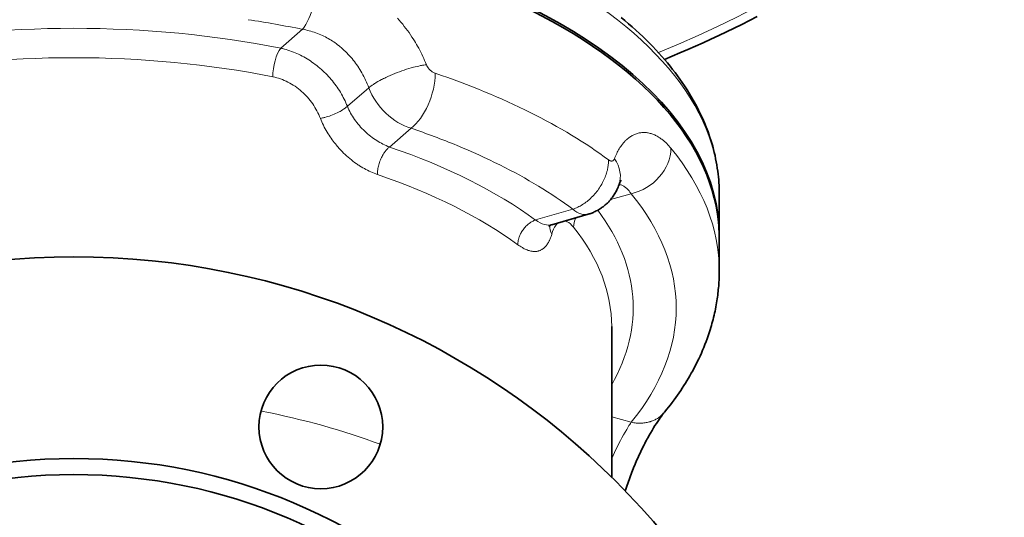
# Model space of a CAD drawing. Header units: inches. Extents: x 2941 to 3337, y 359 to 776.
# Tile 21 of 28: x 3125 to 3162, y 720 to 738. Entities that reach past the tile are written whole.
import ezdxf

# ---------------------------------------------------------------- set-up
doc = ezdxf.new("R2010")
doc.units = ezdxf.units.IN
doc.header["$MEASUREMENT"] = 0

msp = doc.modelspace()

# ---------------------------------------------------------------- linework, layer by layer
at = {"color": 7, "lineweight": 13, "ltscale": 0.133584}
msp.add_line((3135.477, 737.694), (3134.67, 736.994), dxfattribs=at)
at = {"color": 7, "lineweight": 13, "ltscale": 0.131482}
msp.add_line((3137.943, 735.521), (3137.148, 734.832), dxfattribs=at)
at = {"color": 7, "lineweight": 13, "ltscale": 0.132646}
msp.add_line((3138.717, 733.318), (3139.519, 734.013), dxfattribs=at)
at = {"color": 7, "lineweight": 13, "ltscale": 0.099758}
msp.add_line((3146.934, 731.361), (3147.701, 731.582), dxfattribs=at)
at = {"color": 7, "lineweight": 35, "ltscale": 0.194855}
msp.add_line((3150.976, 730.016), (3150.976, 731.575), dxfattribs=at)
at = {"color": 7, "lineweight": 13, "ltscale": 0.180765}
msp.add_line((3145.536, 731.005), (3144.146, 730.604), dxfattribs=at)
at = {"color": 7, "lineweight": 35, "ltscale": 0.175623}
msp.add_line((3144.753, 730.429), (3146.103, 730.819), dxfattribs=at)
at = {"color": 7, "lineweight": 13, "ltscale": 0.000968}
msp.add_line((3146.103, 730.819), (3146.095, 730.817), dxfattribs=at)
at = {"color": 7, "lineweight": 13, "ltscale": 0.00056}
msp.add_line((3144.749, 730.428), (3144.753, 730.429), dxfattribs=at)
at = {"color": 7, "lineweight": 35, "ltscale": 0.151553}
msp.add_line((3150.976, 728.717), (3150.976, 729.929), dxfattribs=at)
at = {"color": 7, "lineweight": 35}
msp.add_line((3146.976, 726.639), (3146.976, 721.039), dxfattribs=at)
at = {"color": 7, "lineweight": 13, "ltscale": 0.094222}
msp.add_line((3146.976, 723.29), (3147.701, 723.081), dxfattribs=at)
at = {"color": 7, "lineweight": 35}
for points in [[(3147.327, 738.138), (3147.467, 738.021), (3147.605, 737.904), (3147.741, 737.785), (3147.874, 737.666), (3148.005, 737.545), (3148.134, 737.424), (3148.26, 737.301), (3148.383, 737.178), (3148.505, 737.053), (3148.62, 736.932), (3148.734, 736.808), (3148.844, 736.685), (3148.952, 736.56), (3149.052, 736.442), (3149.149, 736.323), (3149.244, 736.203), (3149.337, 736.083), (3149.427, 735.962), (3149.515, 735.84), (3149.6, 735.718), (3149.684, 735.595), (3149.78, 735.447), (3149.873, 735.297), (3149.962, 735.148), (3150.048, 734.997), (3150.129, 734.846), (3150.208, 734.694), (3150.283, 734.541), (3150.354, 734.387), (3150.427, 734.22), (3150.495, 734.052), (3150.559, 733.883), (3150.619, 733.714), (3150.678, 733.53), (3150.732, 733.345), (3150.763, 733.23), (3150.792, 733.115), (3150.819, 732.999), (3150.843, 732.883), (3150.866, 732.768), (3150.886, 732.652), (3150.905, 732.536), (3150.921, 732.42), (3150.934, 732.314), (3150.945, 732.208), (3150.955, 732.103), (3150.963, 731.997), (3150.969, 731.891), (3150.973, 731.786), (3150.975, 731.68), (3150.976, 731.575)], [(3148.938, 736.577), (3149.226, 736.695), (3149.515, 736.815), (3149.803, 736.939), (3150.092, 737.065), (3150.38, 737.193), (3150.667, 737.324), (3150.955, 737.459), (3151.242, 737.596), (3151.528, 737.735), (3151.813, 737.878), (3152.098, 738.024), (3152.381, 738.172)], [(3146.103, 730.819), (3146.136, 730.829), (3146.168, 730.839), (3146.201, 730.851), (3146.233, 730.862), (3146.265, 730.875), (3146.296, 730.888), (3146.328, 730.902), (3146.359, 730.916), (3146.405, 730.939), (3146.451, 730.963), (3146.488, 730.985), (3146.526, 731.007), (3146.563, 731.031), (3146.599, 731.055), (3146.628, 731.076), (3146.656, 731.097), (3146.684, 731.118), (3146.712, 731.141), (3146.739, 731.163), (3146.766, 731.187), (3146.792, 731.211), (3146.817, 731.235), (3146.841, 731.259), (3146.865, 731.283), (3146.888, 731.308), (3146.91, 731.333), (3146.932, 731.359), (3146.954, 731.385), (3146.975, 731.411), (3146.995, 731.438), (3147.009, 731.458), (3147.032, 731.49), (3147.054, 731.522), (3147.075, 731.555), (3147.096, 731.589), (3147.116, 731.623), (3147.135, 731.657), (3147.153, 731.692), (3147.17, 731.726), (3147.192, 731.774), (3147.212, 731.821), (3147.231, 731.869), (3147.249, 731.917)], [(3147.324, 732.08), (3147.313, 732.062), (3147.302, 732.043), (3147.29, 732.019), (3147.28, 731.996), (3147.268, 731.967), (3147.255, 731.935), (3147.249, 731.917)], [(3144.754, 730.43), (3144.738, 730.424), (3144.722, 730.418), (3144.706, 730.411), (3144.688, 730.401), (3144.675, 730.393), (3144.664, 730.385), (3144.652, 730.375), (3144.644, 730.367), (3144.641, 730.363)], [(3148.938, 723.452), (3149.027, 723.563), (3149.095, 723.649), (3149.163, 723.736), (3149.229, 723.823), (3149.294, 723.911), (3149.358, 723.999), (3149.421, 724.088), (3149.483, 724.177), (3149.544, 724.266), (3149.603, 724.356), (3149.662, 724.447), (3149.719, 724.537), (3149.775, 724.628), (3149.83, 724.72), (3149.884, 724.812), (3149.936, 724.904), (3149.988, 724.997), (3150.046, 725.106), (3150.104, 725.216), (3150.159, 725.327), (3150.213, 725.438), (3150.263, 725.544), (3150.311, 725.65), (3150.357, 725.757), (3150.402, 725.864), (3150.445, 725.972), (3150.487, 726.08), (3150.527, 726.189), (3150.565, 726.298), (3150.591, 726.374), (3150.615, 726.449), (3150.639, 726.525), (3150.662, 726.601), (3150.685, 726.677), (3150.706, 726.753), (3150.727, 726.83), (3150.747, 726.906), (3150.766, 726.983), (3150.785, 727.06), (3150.802, 727.137), (3150.819, 727.214), (3150.835, 727.291), (3150.85, 727.369), (3150.864, 727.446), (3150.877, 727.524), (3150.889, 727.6), (3150.9, 727.669), (3150.91, 727.739), (3150.919, 727.808), (3150.927, 727.878), (3150.935, 727.948), (3150.942, 728.017), (3150.949, 728.087), (3150.955, 728.157), (3150.96, 728.227), (3150.964, 728.297), (3150.968, 728.367), (3150.971, 728.437), (3150.973, 728.507), (3150.975, 728.577), (3150.976, 728.647), (3150.976, 728.717)], [(3147.481, 720.529), (3147.503, 720.599), (3147.525, 720.669), (3147.549, 720.739), (3147.572, 720.809), (3147.596, 720.878), (3147.621, 720.947), (3147.646, 721.016), (3147.671, 721.085), (3147.697, 721.153), (3147.723, 721.222), (3147.75, 721.289), (3147.777, 721.356), (3147.804, 721.423), (3147.832, 721.49), (3147.86, 721.555), (3147.888, 721.621), (3147.916, 721.685), (3147.945, 721.75), (3147.974, 721.813), (3148.003, 721.876), (3148.032, 721.938), (3148.062, 722), (3148.091, 722.061), (3148.121, 722.122), (3148.15, 722.181), (3148.18, 722.24), (3148.21, 722.297), (3148.24, 722.355), (3148.27, 722.41), (3148.3, 722.466), (3148.329, 722.52), (3148.359, 722.574), (3148.418, 722.677), (3148.477, 722.777), (3148.534, 722.873), (3148.587, 722.956), (3148.638, 723.036), (3148.687, 723.111), (3148.736, 723.182), (3148.782, 723.248), (3148.827, 723.309), (3148.869, 723.366), (3148.909, 723.417), (3148.938, 723.452)]]:
    msp.add_lwpolyline(points, dxfattribs=at)
at = {"color": 7, "lineweight": 13}
for points in [[(3139.014, 738.105), (3139.079, 738.031), (3139.142, 737.957), (3139.205, 737.881), (3139.266, 737.805), (3139.325, 737.727), (3139.384, 737.649), (3139.441, 737.57), (3139.496, 737.489), (3139.551, 737.408), (3139.595, 737.34), (3139.638, 737.272), (3139.68, 737.203), (3139.721, 737.133), (3139.761, 737.063), (3139.8, 736.993)], [(3135.477, 737.694), (3135.541, 737.682), (3135.604, 737.67), (3135.667, 737.656), (3135.73, 737.64), (3135.792, 737.623), (3135.854, 737.605), (3135.916, 737.585), (3135.977, 737.564), (3136.038, 737.541), (3136.099, 737.517), (3136.158, 737.492), (3136.218, 737.465), (3136.277, 737.437), (3136.331, 737.41), (3136.384, 737.381), (3136.437, 737.352), (3136.49, 737.321), (3136.542, 737.29), (3136.593, 737.257), (3136.644, 737.223), (3136.688, 737.193), (3136.732, 737.162), (3136.774, 737.13), (3136.817, 737.097), (3136.845, 737.075), (3136.873, 737.053), (3136.928, 737.007), (3136.981, 736.959), (3137.033, 736.912), (3137.083, 736.864), (3137.133, 736.814), (3137.182, 736.764), (3137.229, 736.712), (3137.276, 736.66), (3137.321, 736.606), (3137.366, 736.552), (3137.409, 736.497), (3137.451, 736.441), (3137.492, 736.383), (3137.532, 736.326), (3137.571, 736.267), (3137.592, 736.235), (3137.612, 736.203), (3137.652, 736.137), (3137.69, 736.071), (3137.726, 736.005), (3137.762, 735.937), (3137.796, 735.869), (3137.828, 735.8), (3137.859, 735.731), (3137.888, 735.661), (3137.916, 735.591), (3137.943, 735.521)], [(3137.148, 734.832), (3137.12, 734.899), (3137.092, 734.965), (3137.061, 735.031), (3137.03, 735.096), (3136.996, 735.161), (3136.962, 735.225), (3136.926, 735.289), (3136.889, 735.352), (3136.85, 735.415), (3136.81, 735.477), (3136.769, 735.538), (3136.726, 735.598), (3136.682, 735.658), (3136.637, 735.717), (3136.591, 735.775), (3136.543, 735.832), (3136.495, 735.888), (3136.445, 735.943), (3136.394, 735.997), (3136.342, 736.05), (3136.289, 736.103), (3136.235, 736.154), (3136.18, 736.204), (3136.124, 736.253), (3136.067, 736.3), (3136.01, 736.347), (3135.951, 736.392), (3135.891, 736.436), (3135.832, 736.478), (3135.772, 736.518), (3135.712, 736.558), (3135.651, 736.596), (3135.589, 736.632), (3135.526, 736.668), (3135.463, 736.702), (3135.399, 736.734), (3135.335, 736.765), (3135.27, 736.795), (3135.205, 736.823), (3135.139, 736.85), (3135.073, 736.875), (3135.006, 736.899), (3134.94, 736.921), (3134.872, 736.942), (3134.805, 736.961), (3134.771, 736.97), (3134.737, 736.978), (3134.703, 736.986), (3134.67, 736.994)], [(3137.943, 735.521), (3137.983, 735.552), (3138.024, 735.583), (3138.068, 735.614), (3138.114, 735.645), (3138.161, 735.676), (3138.191, 735.695), (3138.222, 735.714), (3138.285, 735.751), (3138.35, 735.788), (3138.417, 735.824), (3138.456, 735.844), (3138.495, 735.864), (3138.535, 735.884), (3138.575, 735.904), (3138.656, 735.942), (3138.739, 735.98), (3138.823, 736.016), (3138.907, 736.051), (3138.994, 736.085), (3139.081, 736.118), (3139.169, 736.149), (3139.257, 736.179), (3139.345, 736.208), (3139.433, 736.235), (3139.521, 736.26), (3139.565, 736.272), (3139.609, 736.284), (3139.674, 736.3), (3139.739, 736.315), (3139.803, 736.33), (3139.867, 736.343), (3139.904, 736.35), (3139.942, 736.356), (3139.991, 736.365), (3140.039, 736.372), (3140.087, 736.378)], [(3140.087, 736.378), (3140.094, 736.36), (3140.103, 736.342), (3140.112, 736.325), (3140.119, 736.312), (3140.126, 736.299), (3140.134, 736.286), (3140.143, 736.274), (3140.16, 736.25), (3140.179, 736.226), (3140.199, 736.204), (3140.22, 736.182), (3140.241, 736.164), (3140.262, 736.147), (3140.283, 736.13), (3140.305, 736.115), (3140.328, 736.101), (3140.351, 736.089), (3140.375, 736.077), (3140.395, 736.069), (3140.415, 736.062)], [(3137.148, 734.832), (3137.127, 734.813), (3137.104, 734.795), (3137.08, 734.776), (3137.063, 734.763), (3137.044, 734.75), (3137.024, 734.736), (3137.003, 734.722), (3136.962, 734.695), (3136.918, 734.669), (3136.874, 734.644), (3136.847, 734.63), (3136.82, 734.615), (3136.765, 734.588), (3136.709, 734.562), (3136.652, 734.537), (3136.594, 734.513), (3136.538, 734.491), (3136.481, 734.471), (3136.425, 734.452), (3136.368, 734.435), (3136.311, 734.419), (3136.283, 734.412), (3136.255, 734.405), (3136.218, 734.397), (3136.182, 734.389), (3136.146, 734.383)], [(3136.146, 734.383), (3136.172, 734.317), (3136.2, 734.253), (3136.229, 734.188), (3136.259, 734.125), (3136.291, 734.061), (3136.324, 733.999), (3136.358, 733.937), (3136.393, 733.875), (3136.43, 733.814), (3136.468, 733.754), (3136.507, 733.695), (3136.544, 733.641), (3136.582, 733.587), (3136.621, 733.535), (3136.661, 733.483), (3136.702, 733.431), (3136.743, 733.381), (3136.769, 733.351), (3136.794, 733.321), (3136.846, 733.262), (3136.9, 733.204), (3136.954, 733.148), (3137.01, 733.092), (3137.065, 733.039), (3137.121, 732.988), (3137.179, 732.937), (3137.237, 732.888), (3137.296, 732.839), (3137.356, 732.793), (3137.417, 732.747), (3137.478, 732.703), (3137.509, 732.681), (3137.541, 732.66), (3137.572, 732.639), (3137.604, 732.619), (3137.662, 732.583), (3137.72, 732.548), (3137.779, 732.514), (3137.838, 732.482), (3137.898, 732.451), (3137.959, 732.421), (3138.019, 732.393), (3138.08, 732.366), (3138.142, 732.341), (3138.203, 732.317), (3138.234, 732.306), (3138.265, 732.295)], [(3147.079, 732.882), (3147.099, 732.932), (3147.119, 732.981), (3147.14, 733.029), (3147.162, 733.076), (3147.185, 733.121), (3147.208, 733.165), (3147.232, 733.208), (3147.256, 733.25), (3147.284, 733.294), (3147.313, 733.338), (3147.343, 733.379), (3147.374, 733.42), (3147.389, 733.439), (3147.405, 733.458), (3147.426, 733.483), (3147.448, 733.507), (3147.469, 733.53), (3147.502, 733.563), (3147.518, 733.579), (3147.535, 733.594), (3147.552, 733.609), (3147.569, 733.623), (3147.596, 733.646), (3147.624, 733.667), (3147.652, 733.687), (3147.68, 733.706), (3147.709, 733.724), (3147.74, 733.742), (3147.771, 733.759), (3147.803, 733.774), (3147.836, 733.789), (3147.868, 733.801), (3147.9, 733.813), (3147.933, 733.823), (3147.966, 733.832), (3147.999, 733.839), (3148.032, 733.846), (3148.066, 733.85), (3148.1, 733.854), (3148.133, 733.856), (3148.167, 733.857), (3148.201, 733.857), (3148.235, 733.855), (3148.269, 733.852), (3148.304, 733.847), (3148.338, 733.842), (3148.372, 733.835), (3148.406, 733.826), (3148.441, 733.817), (3148.475, 733.806), (3148.51, 733.793), (3148.544, 733.78), (3148.578, 733.765), (3148.609, 733.75), (3148.64, 733.734), (3148.671, 733.718), (3148.701, 733.7), (3148.722, 733.688), (3148.742, 733.675), (3148.762, 733.662), (3148.782, 733.648), (3148.81, 733.628), (3148.837, 733.608), (3148.865, 733.587), (3148.885, 733.571), (3148.905, 733.554), (3148.945, 733.519), (3148.985, 733.483), (3149.025, 733.444), (3149.065, 733.403), (3149.104, 733.361), (3149.143, 733.317), (3149.181, 733.271)], [(3138.717, 733.318), (3138.694, 733.301), (3138.671, 733.282), (3138.648, 733.26), (3138.626, 733.238), (3138.603, 733.213), (3138.581, 733.187), (3138.564, 733.165), (3138.546, 733.143), (3138.53, 733.119), (3138.517, 733.101), (3138.505, 733.083), (3138.481, 733.045), (3138.458, 733.005), (3138.437, 732.964), (3138.416, 732.922), (3138.396, 732.879), (3138.378, 732.835), (3138.36, 732.791), (3138.345, 732.746), (3138.33, 732.701), (3138.317, 732.656), (3138.305, 732.61), (3138.295, 732.565), (3138.286, 732.52), (3138.279, 732.474), (3138.273, 732.428), (3138.27, 732.405), (3138.269, 732.382), (3138.267, 732.353), (3138.266, 732.324), (3138.265, 732.295)], [(3145.536, 731.005), (3145.581, 731.021), (3145.626, 731.039), (3145.671, 731.058), (3145.715, 731.078), (3145.759, 731.1), (3145.803, 731.123), (3145.846, 731.148), (3145.888, 731.174), (3145.931, 731.201), (3145.972, 731.23), (3145.995, 731.246), (3146.018, 731.263), (3146.062, 731.297), (3146.106, 731.333), (3146.149, 731.369), (3146.191, 731.408), (3146.232, 731.447), (3146.272, 731.488), (3146.312, 731.529), (3146.349, 731.572), (3146.386, 731.615), (3146.421, 731.659), (3146.456, 731.704), (3146.489, 731.75), (3146.521, 731.797), (3146.552, 731.845), (3146.582, 731.893), (3146.61, 731.942), (3146.637, 731.992), (3146.663, 732.042), (3146.687, 732.093), (3146.71, 732.144), (3146.731, 732.196), (3146.751, 732.248), (3146.769, 732.3), (3146.786, 732.353), (3146.794, 732.38), (3146.801, 732.406), (3146.808, 732.433), (3146.815, 732.459), (3146.824, 732.499), (3146.832, 732.539), (3146.839, 732.579), (3146.845, 732.619), (3146.851, 732.663), (3146.855, 732.707), (3146.859, 732.751), (3146.861, 732.795), (3146.861, 732.838)], [(3146.861, 732.838), (3146.878, 732.827), (3146.895, 732.817), (3146.904, 732.812), (3146.912, 732.808), (3146.92, 732.805), (3146.928, 732.802), (3146.942, 732.799), (3146.955, 732.796), (3146.967, 732.795), (3146.98, 732.796), (3146.992, 732.797)], [(3147.253, 731.927), (3147.279, 731.922), (3147.305, 731.914), (3147.331, 731.906), (3147.357, 731.896), (3147.383, 731.884), (3147.408, 731.871), (3147.433, 731.856), (3147.458, 731.84), (3147.483, 731.822), (3147.507, 731.803), (3147.531, 731.783), (3147.554, 731.762), (3147.577, 731.739), (3147.599, 731.714), (3147.621, 731.689), (3147.64, 731.666), (3147.657, 731.643), (3147.675, 731.619), (3147.688, 731.601), (3147.701, 731.582)], [(3144.146, 730.604), (3144.116, 730.593), (3144.086, 730.58), (3144.056, 730.566), (3144.026, 730.551), (3143.997, 730.535), (3143.968, 730.517), (3143.94, 730.499), (3143.924, 730.487), (3143.908, 730.476), (3143.876, 730.451), (3143.846, 730.425), (3143.816, 730.398), (3143.787, 730.37), (3143.76, 730.341), (3143.732, 730.309), (3143.706, 730.277), (3143.681, 730.243), (3143.657, 730.209), (3143.634, 730.174), (3143.613, 730.138), (3143.594, 730.101), (3143.584, 730.083), (3143.575, 730.064), (3143.567, 730.045), (3143.559, 730.026), (3143.547, 729.997), (3143.536, 729.969), (3143.527, 729.939), (3143.518, 729.91), (3143.513, 729.891), (3143.508, 729.873), (3143.503, 729.848), (3143.498, 729.822), (3143.494, 729.797), (3143.49, 729.769), (3143.488, 729.741), (3143.486, 729.713), (3143.486, 729.685)], [(3143.486, 729.685), (3143.527, 729.656), (3143.569, 729.628), (3143.611, 729.601), (3143.632, 729.588), (3143.654, 729.575), (3143.689, 729.556), (3143.725, 729.537), (3143.762, 729.519), (3143.799, 729.503), (3143.836, 729.488), (3143.873, 729.475), (3143.891, 729.469), (3143.91, 729.464), (3143.937, 729.456), (3143.965, 729.45), (3143.992, 729.444), (3144.019, 729.44), (3144.049, 729.436), (3144.078, 729.434), (3144.106, 729.433), (3144.134, 729.434), (3144.162, 729.435), (3144.188, 729.438), (3144.213, 729.442), (3144.237, 729.447), (3144.261, 729.453), (3144.283, 729.46), (3144.305, 729.468), (3144.318, 729.474), (3144.331, 729.479), (3144.356, 729.492), (3144.381, 729.505), (3144.394, 729.514), (3144.408, 729.523), (3144.422, 729.532), (3144.435, 729.542), (3144.451, 729.555), (3144.467, 729.568), (3144.483, 729.583), (3144.494, 729.594), (3144.506, 729.606), (3144.528, 729.63), (3144.549, 729.656), (3144.57, 729.683), (3144.59, 729.712), (3144.607, 729.738), (3144.623, 729.766), (3144.638, 729.794), (3144.653, 729.823), (3144.663, 729.843), (3144.672, 729.863), (3144.681, 729.884), (3144.69, 729.905), (3144.707, 729.946), (3144.722, 729.989), (3144.736, 730.032), (3144.746, 730.066), (3144.748, 730.074), (3144.749, 730.078), (3144.75, 730.08)], [(3148.938, 723.452), (3148.913, 723.423), (3148.887, 723.395), (3148.861, 723.368), (3148.833, 723.342), (3148.804, 723.317), (3148.775, 723.293), (3148.744, 723.27), (3148.713, 723.248), (3148.681, 723.228), (3148.651, 723.21), (3148.621, 723.193), (3148.59, 723.177), (3148.559, 723.162), (3148.527, 723.148), (3148.5, 723.137), (3148.473, 723.126), (3148.445, 723.117), (3148.424, 723.11), (3148.403, 723.103), (3148.368, 723.093), (3148.332, 723.084), (3148.296, 723.076), (3148.26, 723.069), (3148.223, 723.063), (3148.2, 723.06), (3148.177, 723.057), (3148.13, 723.053), (3148.083, 723.05), (3148.036, 723.048), (3147.989, 723.049), (3147.941, 723.05), (3147.893, 723.053), (3147.846, 723.058), (3147.798, 723.064), (3147.75, 723.072), (3147.701, 723.081)], [(3147.701, 723.081), (3147.675, 723.041), (3147.648, 723), (3147.62, 722.956), (3147.592, 722.911), (3147.536, 722.818), (3147.478, 722.719), (3147.419, 722.616), (3147.359, 722.509), (3147.303, 722.404), (3147.246, 722.295), (3147.189, 722.183), (3147.132, 722.069), (3147.08, 721.961), (3147.028, 721.85), (3146.976, 721.737)]]:
    msp.add_lwpolyline(points, dxfattribs=at)
at = {"color": 7, "lineweight": 35}
for centre, radius in [((3126.976, 700.735), 28.5), ((3136.161, 722.908), 2.3), ((3126.976, 700.735), 21), ((3126.976, 700.735), 20.4)]:
    msp.add_circle(centre, radius, dxfattribs=at)
at = {"color": 7, "lineweight": 13}
for centre, radius, start, end in [((3127.605, 699.237), 39.254, 78.4315, 81.4253), ((3134.907, 734.33), 5.57, 21.5726, 28.5552), ((3133.94, 733.785), 2.189, 62.8898, 78.5618), ((3133.827, 733.562), 2.439, 48.4265, 62.9272), ((3133.719, 733.435), 2.605, 34.7898, 48.4927), ((3133.741, 733.445), 2.581, 21.2935, 34.8815), ((3139.37, 735.741), 2.402, 202.2524, 208.8529), ((3139.565, 735.848), 2.624, 208.847, 215.0369), ((3139.78, 736.002), 2.888, 215.082, 226.538), ((3139.814, 736.026), 2.929, 226.3799, 237.5225), ((3130.579, 707.484), 27.995, 67.6412, 71.3773), ((3139.579, 735.641), 2.477, 237.3221, 249.6271), ((3135.602, 717.527), 16.743, 53.6067, 58.8703), ((3145.32, 730.104), 0.519, 131.2114, 144.8444), ((3145.165, 730.215), 0.361, 63.9052, 78.4788)]:
    msp.add_arc(centre, radius, start, end, dxfattribs=at)
for centre, major_axis, ratio, start_param, end_param in [((3126.976, 750.29), (-34.6, 0), 0.5, 2.250092, 3.141593), ((3126.976, 731.575), (-24, 0), 0.5, 3.14162, 6.282155), ((3135.477, 739.079), (-0.321, -1.567), 0.328665, 0.557906, 2.128702), ((3126.977, 727.331), (20.801, 0), 0.500026, 1.191987, 1.949673), ((3126.976, 726.639), (20, 0), 0.5, 1.191933, 1.94966), ((3134.67, 736.301), (-0.156, -0.785), 0.320312, 3.697612, 5.268408), ((3139.519, 735.399), (-0.512, -1.516), 0.484919, 0.608597, 2.179393), ((3126.976, 726.119), (24, 0), 0.5, 0.594308, 0.976488), ((3139.531, 735.745), (1.305, -1.526), 0.746076, 4.269108, 4.847003), ((3139.515, 735.746), (1.288, -1.533), 0.742268, 4.859077, 5.437866), ((3126.976, 724.734), (22.4, 0), 0.5, 0.689636, 0.88116), ((3126.992, 724.741), (20.783, -0.008), 0.5, 0.600112, 0.971592), ((3147.701, 732.968), (1.237, 1.015), 0.801239, 4.130884, 5.701675), ((3126.976, 728.717), (24, 0), 0.5, 6.283152, 6.672452), ((3146.85, 733.207), (0.159, -0.405), 0.472833, 6.199475, 6.762474), ((3145.741, 732.445), (1.508, -0.529), 0.749029, 0.000583, 0.795771), ((3126.976, 724.041), (20, 0), 0.5, 0.599758, 0.971039), ((3126.976, 727.332), (-22.4, 0), 0.5, 2.752326, 3.530859), ((3145.528, 732.755), (0.579, -1.935), 0.440241, 5.693975, 6.270224), ((3126.976, 727.332), (-20.8, 0), 0.5, 2.863345, 3.498949), ((3143.605, 732.941), (1.207, -2.489), 0.360282, 5.719849, 5.967448), ((3142.691, 735.309), (2.107, -4.863), 0.263947, 6.067013, 6.246114), ((3145.353, 728.351), (0.201, -2.223), 0.358677, 2.642781, 2.930463), ((3146.301, 730.485), (0.626, 0.498), 0.804598, 2.071087, 2.571606), ((3145.483, 730.263), (0.79, -0.222), 0.757725, 3.291991, 3.787148), ((3145.442, 728.808), (0.305, -1.765), 0.404073, 3.519713, 3.840031), ((3126.976, 726.639), (20, 0), 0.5, 0, 0.378863), ((3126.976, 714.661), (-19, 0), 0.5, 4.069384, 4.337226)]:
    msp.add_ellipse(centre, major_axis=major_axis, ratio=ratio, start_param=start_param, end_param=end_param, dxfattribs=at)
at = {"color": 7, "lineweight": 35}
for centre, start_param, end_param in [((3126.976, 730.016), 0, 3.141593), ((3126.976, 729.93), 1.570796, 3.141626), ((3126.976, 729.93), 6.283152, 7.853982), ((3126.976, 730.016), 6.279583, 6.283185)]:
    msp.add_ellipse(centre, major_axis=(24, 0), ratio=0.5, start_param=start_param, end_param=end_param, dxfattribs=at)

doc.saveas('drawing.dxf')
